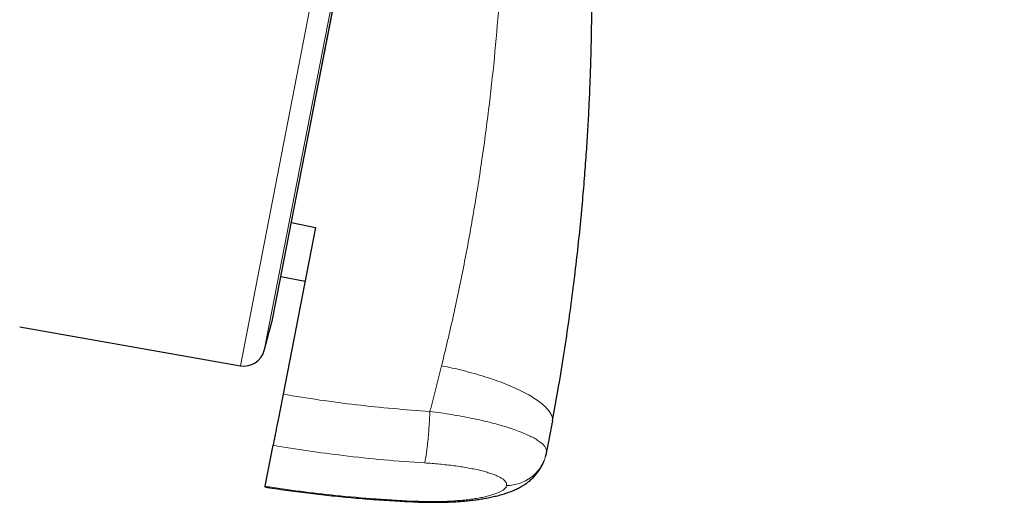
# Model space of a CAD drawing. Header units: millimetres. Extents: x 8 to 1465, y 12 to 1156.
# Tile 154 of 168: x 1064 to 1087, y 1026 to 1038. Entities that reach past the tile are written whole.
import ezdxf

# ---------------------------------------------------------------- set-up
doc = ezdxf.new("R2010")
doc.units = ezdxf.units.MM

msp = doc.modelspace()

# ---------------------------------------------------------------- linework, layer by layer
at = {"color": 252, "linetype": 'Continuous', "lineweight": 0}
for p, q in [((1068.939, 1029.43), (1086.872, 1121.685)), ((1087.264, 1121.136), (1069.509, 1029.793)), ((1069.702, 1030.51), (1087.174, 1120.398)), ((1076.283, 1027.336), (1076.328, 1027.569)), ((1076.281, 1027.326), (1076.283, 1027.336))]:
    msp.add_line(p, q, dxfattribs=at)
at = {"color": 7, "linetype": 'Continuous', "lineweight": 30}
for p, q in [((1069.71, 1030.544), (1087.169, 1120.363)), ((1070.739, 1032.749), (1069.961, 1028.746)), ((1070.161, 1032.866), (1070.739, 1032.749)), ((1069.909, 1031.569), (1070.489, 1031.461)), ((1063.644, 1030.364), (1068.939, 1029.43)), ((1076.328, 1027.569), (1076.408, 1027.986)), ((1076.408, 1027.987), (1076.425, 1028.075)), ((1076.426, 1028.111), (1076.424, 1028.073)), ((1069.531, 1026.535), (1069.723, 1027.52)), ((1076.282, 1027.334), (1076.327, 1027.567)), ((1076.328, 1027.567), (1076.329, 1027.568)), ((1076.261, 1027.248), (1076.281, 1027.326)), ((1076.281, 1027.326), (1076.282, 1027.334))]:
    msp.add_line(p, q, dxfattribs=at)
for centre, radius, start, end in [((440.434, 1199.469), 651.556, 344.905144, 344.970478), ((1069.219, 1030.64), 0.5, 344.9705, 349), ((1069.026, 1029.923), 0.5, 260, 344.9051)]:
    msp.add_arc(centre, radius, start, end, dxfattribs=at)
at = {"color": 252, "linetype": 'Continuous', "lineweight": 0}
msp.add_arc((1075.322, 1027.537), 0.983, 270.0794, 342.8901, dxfattribs=at)
for points, knots in [([(1076.681, 1123.851), (1076.676, 1123.829), (1076.668, 1123.784), (1076.597, 1123.423), (1076.486, 1122.849), (1076.329, 1122.043), (1076.129, 1121.015), (1075.887, 1119.769), (1075.604, 1118.312), (1075.281, 1116.65), (1074.92, 1114.792), (1074.522, 1112.748), (1074.091, 1110.527), (1073.627, 1108.141), (1073.133, 1105.601), (1072.612, 1102.921), (1072.067, 1100.114), (1071.499, 1097.193), (1070.912, 1094.174), (1070.309, 1091.072), (1069.693, 1087.902), (1069.066, 1084.68), (1068.433, 1081.422), (1067.796, 1078.145), (1067.159, 1074.865), (1066.524, 1071.598), (1065.894, 1068.361), (1065.274, 1065.17), (1064.666, 1062.041), (1064.073, 1058.99), (1063.498, 1056.032), (1062.944, 1053.181), (1062.413, 1050.453), (1061.91, 1047.861), (1061.435, 1045.417), (1060.991, 1043.134), (1060.581, 1041.024), (1060.206, 1039.097), (1059.869, 1037.362), (1059.572, 1035.832), (1059.312, 1034.496), (1059.174, 1033.788), (1059.105, 1033.435)], [0, 0, 0, 0, 0.025, 0.05, 0.075, 0.1, 0.125, 0.15, 0.175, 0.2, 0.225, 0.25, 0.275, 0.3, 0.325, 0.35, 0.375, 0.4, 0.425, 0.45, 0.475, 0.5, 0.525, 0.55, 0.575, 0.6, 0.625, 0.65, 0.675, 0.7, 0.725, 0.75, 0.775, 0.8, 0.825, 0.85, 0.875, 0.9, 0.925, 0.95, 0.975, 1, 1, 1, 1]), ([(1057.648, 1034.324), (1057.687, 1034.521), (1057.763, 1034.914), (1057.894, 1035.587), (1058.037, 1036.318), (1058.191, 1037.114), (1058.357, 1037.967), (1058.533, 1038.872), (1058.719, 1039.83), (1058.916, 1040.843), (1059.124, 1041.916), (1059.345, 1043.051), (1059.577, 1044.246), (1059.819, 1045.492), (1060.071, 1046.787), (1060.33, 1048.122), (1060.597, 1049.493), (1060.87, 1050.898), (1061.15, 1052.342), (1061.44, 1053.832), (1061.739, 1055.368), (1062.046, 1056.947), (1062.359, 1058.558), (1062.678, 1060.198), (1063, 1061.857), (1063.325, 1063.53), (1063.653, 1065.214), (1063.984, 1066.918), (1064.32, 1068.649), (1064.662, 1070.405), (1065.007, 1072.183), (1065.355, 1073.97), (1065.703, 1075.761), (1066.05, 1077.544), (1066.394, 1079.316), (1066.735, 1081.073), (1067.076, 1082.823), (1067.416, 1084.574), (1067.756, 1086.322), (1068.095, 1088.066), (1068.43, 1089.791), (1068.762, 1091.496), (1069.087, 1093.169), (1069.405, 1094.807), (1069.717, 1096.41), (1070.023, 1097.984), (1070.324, 1099.537), (1070.622, 1101.065), (1070.914, 1102.567), (1071.198, 1104.03), (1071.474, 1105.451), (1071.74, 1106.819), (1071.996, 1108.135), (1072.241, 1109.395), (1072.477, 1110.608), (1072.704, 1111.778), (1072.923, 1112.903), (1073.132, 1113.98), (1073.33, 1114.999), (1073.517, 1115.96), (1073.691, 1116.855), (1073.852, 1117.684), (1074, 1118.447), (1074.136, 1119.147), (1074.261, 1119.788), (1074.373, 1120.366), (1074.473, 1120.88), (1074.56, 1121.326), (1074.633, 1121.704), (1074.693, 1122.012), (1074.74, 1122.251), (1074.772, 1122.419), (1074.793, 1122.526), (1074.796, 1122.539), (1074.797, 1122.545)], [0, 0, 0, 0, 0.013945, 0.02789, 0.041835, 0.055781, 0.069728, 0.083426, 0.097126, 0.110826, 0.124528, 0.138481, 0.152437, 0.166395, 0.180356, 0.194319, 0.208035, 0.221754, 0.235476, 0.249202, 0.263181, 0.277165, 0.291153, 0.305146, 0.319147, 0.332905, 0.346672, 0.360448, 0.374234, 0.388281, 0.402337, 0.416398, 0.430461, 0.444524, 0.458331, 0.472132, 0.485923, 0.499702, 0.513718, 0.527724, 0.541722, 0.555714, 0.569704, 0.583443, 0.597184, 0.610928, 0.624677, 0.638684, 0.652696, 0.666713, 0.680732, 0.694752, 0.708523, 0.722296, 0.73607, 0.749845, 0.763872, 0.777899, 0.791927, 0.805955, 0.819984, 0.833763, 0.847543, 0.861323, 0.875104, 0.88909, 0.903078, 0.917066, 0.931055, 0.945045, 0.958784, 0.972523, 0.986262, 1, 1, 1, 1]), ([(1074.781, 1049.333), (1074.836, 1048.912), (1074.946, 1048.069), (1075.073, 1046.803), (1075.173, 1045.537), (1075.241, 1044.273), (1075.28, 1043.018), (1075.289, 1041.772), (1075.269, 1040.536), (1075.22, 1039.302), (1075.143, 1038.063), (1075.035, 1036.818), (1074.898, 1035.57), (1074.73, 1034.328), (1074.534, 1033.092), (1074.308, 1031.862), (1074.055, 1030.641), (1073.862, 1029.832), (1073.766, 1029.429)], [0, 0, 0, 0, 0.063323, 0.1266, 0.189766, 0.252777, 0.315666, 0.377344, 0.438965, 0.500559, 0.562139, 0.624933, 0.687657, 0.750283, 0.81284, 0.875328, 0.937722, 1, 1, 1, 1]), ([(1073.766, 1029.428), (1073.68, 1029.086), (1073.588, 1028.721), (1073.491, 1028.357), (1073.484, 1028.334)], [0, 0, 0, 0, 0.937379, 1, 1, 1, 1]), ([(1073.766, 1029.428), (1073.852, 1029.411), (1074.026, 1029.375), (1074.286, 1029.314), (1074.546, 1029.244), (1074.804, 1029.168), (1075.054, 1029.084), (1075.293, 1028.995), (1075.516, 1028.901), (1075.72, 1028.804), (1075.901, 1028.705), (1076.058, 1028.605), (1076.187, 1028.506), (1076.289, 1028.41), (1076.363, 1028.318), (1076.409, 1028.231), (1076.43, 1028.162), (1076.427, 1028.124), (1076.426, 1028.111)], [0, 0, 0, 0, 0.059249, 0.120403, 0.183291, 0.2477, 0.31338, 0.380046, 0.447387, 0.51507, 0.582753, 0.650094, 0.71676, 0.78244, 0.846848, 0.909735, 0.970889, 1, 1, 1, 1]), ([(1073.484, 1028.334), (1073.19, 1028.355), (1072.601, 1028.396), (1071.72, 1028.489), (1070.839, 1028.602), (1070.254, 1028.698), (1069.961, 1028.746)], [0, 0, 0, 0, 0.2495028, 0.4992037, 0.7495019, 1, 1, 1, 1]), ([(1076.283, 1027.336), (1076.283, 1027.336), (1076.286, 1027.353), (1076.287, 1027.389), (1076.269, 1027.445), (1076.231, 1027.505), (1076.169, 1027.567), (1076.086, 1027.631), (1075.981, 1027.695), (1075.856, 1027.758), (1075.712, 1027.822), (1075.547, 1027.884), (1075.365, 1027.946), (1075.169, 1028.004), (1074.959, 1028.061), (1074.734, 1028.115), (1074.499, 1028.167), (1074.256, 1028.214), (1074.007, 1028.258), (1073.749, 1028.298), (1073.573, 1028.323), (1073.484, 1028.334), (1073.484, 1028.334)], [0, 0, 0, 0, 0.000013, 0.050266, 0.10052, 0.155183, 0.210247, 0.265928, 0.322454, 0.377839, 0.433631, 0.490703, 0.548214, 0.603726, 0.659637, 0.716809, 0.774415, 0.829786, 0.885549, 0.942553, 0.999987, 1, 1, 1, 1]), ([(1069.723, 1027.52), (1070.002, 1027.474), (1070.561, 1027.382), (1071.446, 1027.266), (1072.378, 1027.165), (1073.03, 1027.119), (1073.355, 1027.097)], [0, 0, 0, 0, 0.231933, 0.464024, 0.73189, 1, 1, 1, 1]), ([(1073.355, 1027.097), (1073.415, 1027.093), (1073.536, 1027.085), (1073.715, 1027.069), (1073.893, 1027.05), (1074.065, 1027.029), (1074.229, 1027.006), (1074.386, 1026.98), (1074.535, 1026.951), (1074.675, 1026.92), (1074.801, 1026.888), (1074.916, 1026.854), (1075.02, 1026.818), (1075.109, 1026.781), (1075.182, 1026.744), (1075.241, 1026.706), (1075.285, 1026.666), (1075.313, 1026.628), (1075.327, 1026.59), (1075.324, 1026.566), (1075.323, 1026.554)], [0, 0, 0, 0, 0.055993, 0.112366, 0.169936, 0.22792, 0.283765, 0.339994, 0.397446, 0.455328, 0.510532, 0.56613, 0.622995, 0.680308, 0.73408, 0.788876, 0.84367, 0.899539, 0.949603, 1, 1, 1, 1]), ([(1073.177, 1026.176), (1073.237, 1026.174), (1073.358, 1026.169), (1073.54, 1026.167), (1073.721, 1026.169), (1073.899, 1026.175), (1074.069, 1026.184), (1074.233, 1026.197), (1074.392, 1026.213), (1074.541, 1026.233), (1074.679, 1026.256), (1074.805, 1026.282), (1074.921, 1026.311), (1075.023, 1026.342), (1075.11, 1026.375), (1075.183, 1026.409), (1075.242, 1026.445), (1075.285, 1026.482), (1075.313, 1026.518), (1075.32, 1026.542), (1075.323, 1026.554)], [0, 0, 0, 0, 0.055993, 0.112366, 0.169936, 0.22792, 0.283765, 0.339994, 0.397446, 0.455328, 0.510532, 0.56613, 0.622995, 0.680308, 0.734277, 0.788245, 0.84367, 0.899539, 0.949603, 1, 1, 1, 1]), ([(1069.531, 1026.535), (1069.811, 1026.494), (1070.372, 1026.411), (1071.261, 1026.31), (1072.195, 1026.226), (1072.849, 1026.193), (1073.177, 1026.176)], [0, 0, 0, 0, 0.2319327, 0.4640242, 0.7318898, 1, 1, 1, 1]), ([(1073.177, 1026.176), (1073.177, 1026.169), (1073.177, 1026.159), (1073.178, 1026.161), (1073.178, 1026.161)], [0, 0, 0, 0, 0.7233334, 1, 1, 1, 1])]:
    msp.add_open_spline(points, degree=3, knots=knots, dxfattribs=at)
at = {"color": 7, "linetype": 'Continuous', "lineweight": 30}
for points, knots in [([(1076.428, 1028.111), (1076.471, 1028.349), (1076.564, 1028.861), (1076.691, 1029.638), (1076.809, 1030.432), (1076.912, 1031.198), (1077.002, 1031.935), (1077.079, 1032.643), (1077.142, 1033.304), (1077.194, 1033.919), (1077.236, 1034.49), (1077.272, 1035.036), (1077.3, 1035.557), (1077.323, 1036.053), (1077.34, 1036.523), (1077.353, 1036.968), (1077.362, 1037.388), (1077.367, 1037.782), (1077.37, 1038.152), (1077.37, 1038.503), (1077.368, 1038.901), (1077.362, 1039.341), (1077.352, 1039.818), (1077.341, 1040.226), (1077.329, 1040.567), (1077.318, 1040.848), (1077.306, 1041.116), (1077.294, 1041.37), (1077.281, 1041.61), (1077.269, 1041.844), (1077.255, 1042.081), (1077.238, 1042.338), (1077.219, 1042.622), (1077.195, 1042.941), (1077.167, 1043.294), (1077.133, 1043.68), (1077.094, 1044.101), (1077.047, 1044.556), (1076.993, 1045.044), (1076.931, 1045.566), (1076.859, 1046.122), (1076.777, 1046.712), (1076.685, 1047.322), (1076.584, 1047.951), (1076.472, 1048.597), (1076.348, 1049.271), (1076.21, 1049.974), (1076.108, 1050.45), (1076.056, 1050.693)], [0, 0, 0, 0, 0.0320327, 0.0687404, 0.1041136, 0.1381468, 0.1708357, 0.2021768, 0.2321675, 0.2584718, 0.2836494, 0.3077009, 0.330624, 0.352417, 0.3730787, 0.3926083, 0.4110053, 0.4282696, 0.4444014, 0.4596621, 0.4744205, 0.4966034, 0.5175557, 0.537282, 0.5502573, 0.5626443, 0.5744441, 0.5856575, 0.5962852, 0.606328, 0.616726, 0.6278159, 0.6404095, 0.6545073, 0.6701099, 0.6872183, 0.705834, 0.7259589, 0.7475954, 0.7707483, 0.7954205, 0.8216092, 0.8493098, 0.8768064, 0.9056339, 0.9357833, 0.9672431, 1, 1, 1, 1]), ([(1069.961, 1028.746), (1069.95, 1028.692), (1069.93, 1028.585), (1069.897, 1028.418), (1069.865, 1028.254), (1069.834, 1028.095), (1069.806, 1027.947), (1069.78, 1027.814), (1069.757, 1027.699), (1069.741, 1027.615), (1069.73, 1027.556), (1069.725, 1027.532), (1069.723, 1027.52)], [0, 0, 0, 0, 0.106139, 0.212278, 0.318421, 0.424564, 0.530643, 0.636723, 0.742782, 0.848841, 0.92442, 1, 1, 1, 1]), ([(1073.178, 1026.159), (1073.192, 1026.159), (1073.257, 1026.156), (1073.37, 1026.153), (1073.512, 1026.151), (1073.649, 1026.151), (1073.787, 1026.153), (1073.929, 1026.157), (1074.072, 1026.164), (1074.214, 1026.173), (1074.354, 1026.185), (1074.492, 1026.2), (1074.625, 1026.217), (1074.756, 1026.237), (1074.884, 1026.26), (1075.013, 1026.287), (1075.143, 1026.318), (1075.275, 1026.356), (1075.4, 1026.399), (1075.512, 1026.445), (1075.608, 1026.491), (1075.694, 1026.538), (1075.762, 1026.581), (1075.82, 1026.622), (1075.88, 1026.669), (1075.948, 1026.73), (1076.02, 1026.806), (1076.083, 1026.886), (1076.137, 1026.968), (1076.182, 1027.051), (1076.21, 1027.11), (1076.222, 1027.141), (1076.223, 1027.146)], [0, 0, 0, 0, 0.010675, 0.049828, 0.085396, 0.119297, 0.154789, 0.19252, 0.230667, 0.269201, 0.308106, 0.347472, 0.386551, 0.425736, 0.466101, 0.507918, 0.551621, 0.597843, 0.647233, 0.68802, 0.723492, 0.755294, 0.784592, 0.802022, 0.820921, 0.851868, 0.88227, 0.911862, 0.940666, 0.968585, 0.995305, 1, 1, 1, 1]), ([(1069.528, 1026.521), (1069.528, 1026.52), (1069.528, 1026.519), (1069.53, 1026.529), (1069.531, 1026.535)], [0, 0, 0, 0, 0.3434484, 1, 1, 1, 1]), ([(1069.528, 1026.52), (1069.568, 1026.513), (1069.779, 1026.479), (1070.165, 1026.426), (1070.685, 1026.359), (1071.206, 1026.301), (1071.728, 1026.252), (1072.25, 1026.211), (1072.734, 1026.18), (1073.043, 1026.166), (1073.178, 1026.16)], [0, 0, 0, 0, 0.0326, 0.175446, 0.318302, 0.461169, 0.604047, 0.746936, 0.889835, 1, 1, 1, 1])]:
    msp.add_open_spline(points, degree=3, knots=knots, dxfattribs=at)
at = {"color": 252, "linetype": 'Continuous', "lineweight": 0}
msp.add_open_spline([(1073.355, 1027.097), (1073.359, 1027.11), (1073.367, 1027.136), (1073.38, 1027.195), (1073.393, 1027.269), (1073.405, 1027.357), (1073.418, 1027.457), (1073.43, 1027.567), (1073.442, 1027.686), (1073.453, 1027.812), (1073.463, 1027.942), (1073.471, 1028.074), (1073.479, 1028.206), (1073.483, 1028.292), (1073.484, 1028.334)], degree=3, dxfattribs=at)

doc.saveas('drawing.dxf')
